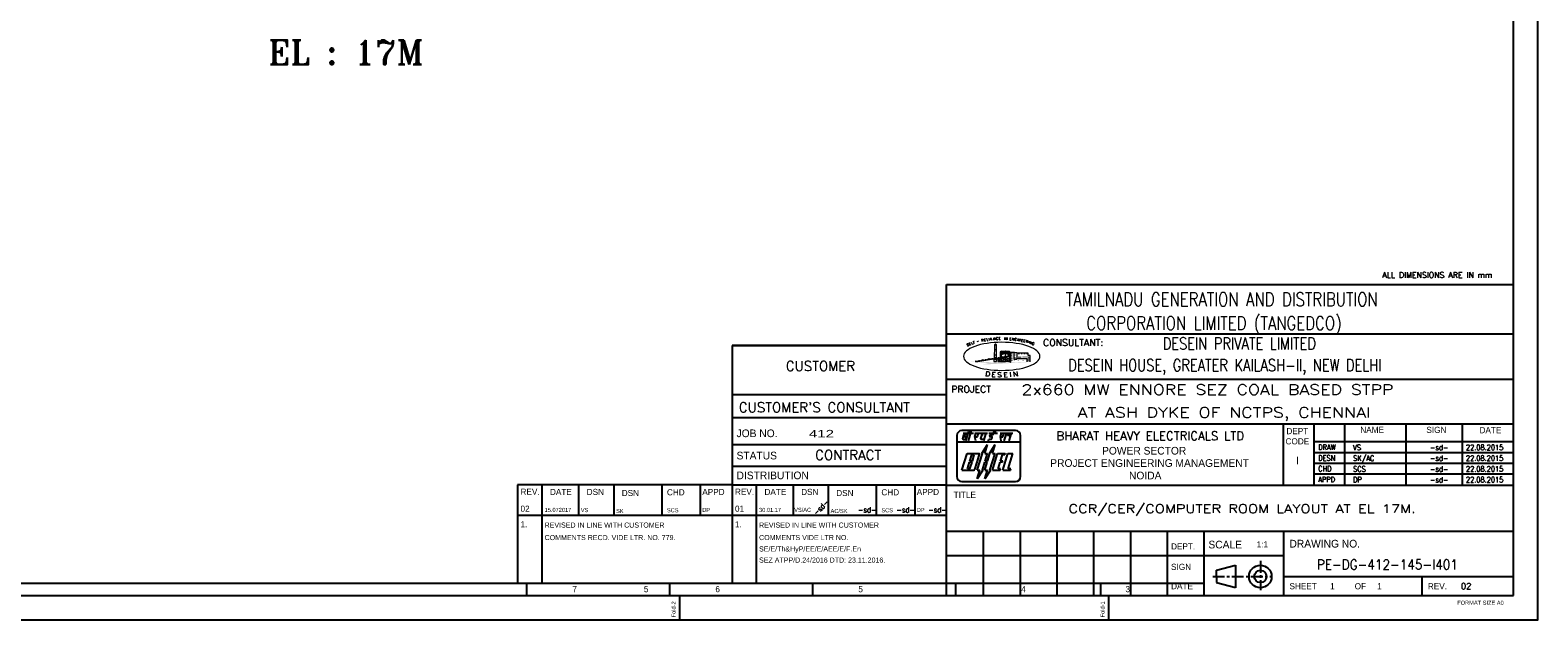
# Model space of a CAD drawing. Extents: x 361682 to 759535, y 756798 to 1113679.
# Tile 36 of 80: x 555884 to 666604, y 886011 to 929322. Entities that reach past the tile are written whole.
import ezdxf
from ezdxf.enums import TextEntityAlignment as Align

# ---------------------------------------------------------------- set-up
doc = ezdxf.new("R2010")
doc.units = 0
doc.header["$LTSCALE"] = 700
doc.header["$MEASUREMENT"] = 0
doc.linetypes.add('CENTER', pattern=[2, 1.25, -0.25, 0.25, -0.25])
doc.layers.get('0').update_dxf_attribs({"linetype": 'CONTINUOUS'})
doc.layers.add('PNL', color=6, linetype='CONTINUOUS')
doc.layers.add('PNLNOTE', color=6, linetype='CONTINUOUS')
doc.layers.add('SIZE', color=7, linetype='CONTINUOUS', lineweight=13)
doc.styles.add('COMPLEX', font='complex')
doc.styles.add('ROMANC', font='romanc')
doc.styles.add('ROMAND', font='romand.shx')
doc.styles.add('ROMANS', font='romans.shx')
doc.styles.add('ROMANT', font='ROMANT')
doc.styles.add('S1', font='SIMPLEX.SHX', dxfattribs={"height": 200})
doc.styles.add('S13', font='simplex', dxfattribs={"height": 1.3})

# ---------------------------------------------------------------- blocks, each defined once
blk = doc.blocks.new('EMBL1', base_point=(70.6, 50.1))
for p, q in [((70.4, 122), (70.4, 58)), ((162.4, 130), (78.4, 130)), ((79.6, 117.1), (81.6, 123.5)), ((80.4, 126), (96.4, 126)), ((85.3, 116), (81.9, 123.9)), ((82.4, 124), (87.8, 124)), ((84.7, 114), (89.2, 128.7)), ((88.7, 114), (93.1, 128.2)), ((90, 129.2), (92.3, 129.2)), ((98.4, 126), (118.4, 126)), ((100, 114), (98.7, 120.3)), ((98.8, 120.7), (100.4, 126)), ((100.4, 120), (102, 120)), ((102.7, 120.6), (104.4, 126)), ((107.8, 117.5), (110.1, 124)), ((108.8, 124), (111.6, 124)), ((112.7, 114), (116.4, 126)), ((120.4, 126), (134, 126)), ((121.9, 121.3), (122.7, 123.5)), ((125.2, 120.2), (122.7, 120.2)), ((123.5, 124), (127.2, 124)), ((125.2, 117), (126, 119.2)), ((127.9, 124.6), (129.2, 128.7)), ((130, 129.2), (132.3, 129.2)), ((138.4, 126), (158.4, 126)), ((140, 114), (138.7, 120.3)), ((138.8, 120.7), (140.4, 126)), ((140.4, 120), (142, 120)), ((142.7, 120.6), (144.4, 126)), ((144.7, 114), (147.6, 123.4)), ((148.4, 124), (150.6, 124)), ((151.4, 123.4), (150.8, 120.5)), ((152.2, 124), (155.8, 124)), ((152.7, 114), (156.4, 126)), ((170.4, 58), (170.4, 122)), ((70.4, 112), (170.4, 112)), ((80.4, 116), (85.3, 116)), ((108.5, 116.5), (113.4, 116.5)), ((109.7, 94), (118.7, 108)), ((114.4, 94), (118.7, 108)), ((119.9, 114), (120.6, 116.5)), ((120.6, 116.5), (124.4, 116.5)), ((121.7, 94), (130.7, 108)), ((126.4, 94), (130.7, 108)), ((78.4, 68), (86.4, 94)), ((86.4, 94), (105.3, 94)), ((87, 70.1), (90.2, 80.3)), ((94.2, 80.3), (90.2, 80.3)), ((90.7, 81.9), (93.8, 92.1)), ((94.7, 81.9), (90.7, 81.9)), ((91, 70.1), (94.2, 80.3)), ((97.8, 92.1), (93.8, 92.1)), ((94.7, 81.9), (97.8, 92.1)), ((98.6, 68.6), (102.1, 80.1)), ((101.3, 81.1), (101.8, 81.1)), ((102.4, 68), (110.4, 94)), ((102.6, 81.7), (106.1, 93)), ((109.7, 94), (110.4, 94)), ((110.4, 68), (114.2, 80.3)), ((118.2, 80.3), (114.2, 80.3)), ((114.4, 94), (118.4, 94)), ((114.4, 68), (118.2, 80.3)), ((114.7, 81.9), (118.4, 94)), ((118.7, 81.9), (114.7, 81.9)), ((118.7, 81.9), (122.4, 94)), ((121.7, 94), (122.4, 94)), ((122.4, 68), (130.4, 94)), ((126.4, 94), (130.4, 94)), ((126.4, 68), (134.4, 94)), ((134.4, 94), (146.4, 94)), ((135, 70.1), (138.2, 80.3)), ((142.2, 80.3), (138.2, 80.3)), ((138.7, 81.9), (141.8, 92.1)), ((142.7, 81.9), (138.7, 81.9)), ((145.8, 92.1), (141.8, 92.1)), ((142.2, 80.3), (142.7, 81.9)), ((142.4, 68), (150.4, 94)), ((146.4, 94), (145.8, 92.1)), ((150.4, 94), (158.4, 94)), ((151, 70), (158.4, 94)), ((78.4, 68), (97.8, 68)), ((78.4, 50), (162.4, 50)), ((91, 70.1), (87, 70.1)), ((111.2, 68), (102.1, 54)), ((102.1, 54), (106.4, 68)), ((102.4, 68), (106.4, 68)), ((110.4, 68), (111.2, 68)), ((114.1, 54), (118.4, 68)), ((123.2, 68), (114.1, 54)), ((114.4, 68), (118.4, 68)), ((122.4, 68), (123.2, 68)), ((126.4, 68), (138.4, 68)), ((139, 70.1), (135, 70.1)), ((138.4, 68), (139, 70.1)), ((142.4, 68), (154.4, 68)), ((155, 70), (151, 70)), ((154.4, 68), (155, 70))]:
    blk.add_line(p, q)
for centre, radius, start, end in [((78.4, 122), 8, 90, 180), ((82.4, 123.2), 0.8, 90, 162.8973), ((90, 128.4), 0.8, 90, 162.8973), ((92.3, 128.4), 0.8, 342.8973, 90), ((99.5, 120.5), 0.8, 162.8973, 191.3099), ((102, 120.8), 0.8, 270, 342.8973), ((122.7, 121), 0.8, 159.9675, 270), ((123.5, 123.2), 0.8, 90, 159.9675), ((125.2, 119.4), 0.8, 339.9675, 90), ((127.2, 124.8), 0.8, 270, 342.8973), ((130, 128.4), 0.8, 90, 162.8973), ((139.5, 120.5), 0.8, 162.8973, 191.3099), ((142, 120.8), 0.8, 270, 342.8973), ((148.4, 123.2), 0.8, 90, 162.8973), ((150.6, 123.2), 0.8, 347.2836, 90), ((152.2, 123.2), 0.8, 90, 167.2836), ((162.4, 122), 8, 0, 90), ((80.4, 116.8), 0.8, 162.8973, 270), ((108.5, 117.3), 0.8, 162.8973, 270), ((124.4, 117.3), 0.8, 270, 339.9675), ((101.3, 80.3), 0.8, 342.8973, 90), ((101.8, 81.9), 0.8, 270, 342.8973), ((101.8, 81.9), 0.8, 270, 342.8973), ((105.3, 93.2), 0.8, 342.8973, 90), ((78.4, 58), 8, 180, 270), ((97.8, 68.8), 0.8, 270, 342.8973), ((162.4, 58), 8, 270, 0)]:
    blk.add_arc(centre, radius, start, end)
blk = doc.blocks.new('BORDER')
for p, q in [((1, 0), (1, 1)), ((0, 0), (1, 0))]:
    blk.add_line(p, q)
blk = doc.blocks.new('ELL2', base_point=(1004, 78.35))
for points in [[(1004, 93.65, 0, 0.6, 0.414214), (996.35, 86, 0.6, 0.6, 1)], [(1004, 93.65, 0, 0.6, -0.414214), (1011.65, 86, 0.6, 0.6, -1)], [(1004, 78.35, 0, 0.6, -0.414214), (996.35, 86, 0.6, 0.6, -1)], [(1004, 78.35, 0, 0.6, 0.414214), (1011.65, 86, 0.6, 0.6, 1)]]:
    blk.add_lwpolyline(points, format="xyseb")
blk = doc.blocks.new('A$C59333EA7')
at = {"layer": 'SIZE', "color": 1}
for p, q in [((1759, 959), (1790, 1750)), ((1790, 1750), (1810, 1809)), ((1790, 1750), (1851, 1750)), ((1810, 1809), (1831, 1809)), ((1831, 1809), (1851, 1750)), ((1851, 1750), (1861, 959)), ((755, 828), (2672, 1150)), ((758, 894), (930, 859)), ((758, 830), (758, 894)), ((930, 859), (926, 929)), ((934, 865), (1114, 947)), ((1110, 952), (1290, 917)), ((1110, 888), (1110, 952)), ((1290, 917), (1482, 1005)), ((1290, 917), (1290, 976)), ((1478, 952), (1478, 1005)), ((1478, 1005), (1653, 987)), ((1653, 982), (1821, 1063)), ((1653, 987), (1653, 1028)), ((1739, 959), (1739, 857)), ((1883, 959), (1739, 959)), ((1739, 857), (1883, 857)), ((1769, 1208), (1858, 1208)), ((1779, 1501), (1854, 1501)), ((1821, 1063), (2009, 1040)), ((1821, 1011), (1821, 1063)), ((1883, 857), (1883, 959)), ((1944, 1033), (2026, 1047)), ((1944, 959), (1944, 1033)), ((2139, 959), (1944, 959)), ((1944, 959), (1944, 857)), ((1944, 959), (1985, 901)), ((1944, 857), (2139, 857)), ((1985, 901), (2047, 959)), ((2009, 1034), (2189, 1122)), ((2009, 1040), (2009, 1087)), ((2026, 1047), (2037, 1003)), ((2037, 1003), (2139, 959)), ((2047, 1003), (2088, 1018)), ((2047, 959), (2088, 901)), ((2047, 959), (2047, 857)), ((2139, 1414), (2077, 1370)), ((2077, 1370), (2077, 1106)), ((2139, 1311), (2077, 1252)), ((2088, 1018), (2077, 989)), ((2108, 1003), (2088, 1033)), ((2088, 901), (2139, 959)), ((2139, 1003), (2108, 1003)), ((2129, 857), (2364, 1003)), ((2364, 1311), (2139, 1414)), ((2364, 1414), (2139, 1311)), ((2139, 1414), (2559, 1414)), ((2139, 989), (2139, 1414)), ((2364, 1311), (2139, 1208)), ((2139, 1311), (2364, 1311)), ((2139, 1003), (2364, 1106)), ((2139, 1003), (2559, 1003)), ((2139, 959), (2139, 1003)), ((2139, 857), (2139, 959)), ((2139, 857), (2364, 857)), ((2185, 1116), (2356, 1098)), ((2185, 1069), (2185, 1116)), ((2354, 1414), (2559, 1414)), ((2559, 1311), (2354, 1414)), ((2356, 1104), (2520, 1168)), ((2356, 1098), (2356, 1145)), ((2364, 857), (2364, 1414)), ((2559, 1414), (2364, 1326)), ((2364, 1311), (2559, 1208)), ((2364, 1311), (2559, 1311)), ((2364, 1106), (2559, 1003)), ((2364, 1003), (2559, 857)), ((2559, 857), (2364, 857)), ((2516, 1174), (2671, 1151)), ((2516, 1128), (2516, 1174)), ((2559, 1414), (2559, 857)), ((2559, 857), (2662, 813)), ((2651, 1355), (2590, 1311)), ((2590, 1311), (2590, 842)), ((2651, 1355), (2815, 1355)), ((2662, 828), (2651, 1340)), ((2671, 1151), (2667, 1209)), ((2815, 1355), (2815, 974)), ((2815, 974), (2979, 974)), ((2816, 1355), (2857, 1355)), ((2857, 1355), (2857, 1334)), ((2857, 1334), (2989, 1334)), ((2969, 1018), (3533, 1018)), ((2979, 974), (2969, 1018)), ((2989, 1334), (2989, 1311)), ((3594, 1311), (2990, 1311)), ((3533, 1018), (3533, 828)), ((3594, 1179), (3594, 1311)), ((3707, 1179), (3594, 1179)), ((3707, 828), (3707, 1179))]:
    blk.add_line(p, q, dxfattribs=at)
for points in [[(479, 828), (1596, 828), (1442, 769)], [(509, 857), (509, 842), (2662, 1194), (2662, 1208)], [(1135, 681), (1524, 784), (3779, 828)]]:
    blk.add_solid(points, dxfattribs=at)
for points in [[(2680, 1290), (2680, 1263), (2760, 1290), (2760, 1263)], [(2680, 1226), (2680, 1199), (2760, 1226), (2760, 1199)], [(2680, 1162), (2680, 1135), (2760, 1162), (2760, 1135)], [(2680, 1098), (2680, 1071), (2760, 1098), (2760, 1071)], [(2680, 1034), (2680, 1007), (2760, 1034), (2760, 1007)], [(2680, 970), (2680, 943), (2760, 970), (2760, 943)], [(2680, 906), (2680, 879), (2760, 906), (2760, 879)], [(2809, 914), (2809, 887), (2889, 914), (2889, 887)], [(2832, 1315), (2832, 1288), (2912, 1315), (2912, 1288)], [(2832, 1246), (2832, 1220), (2912, 1246), (2912, 1220)], [(2832, 1170), (2832, 1143), (2912, 1170), (2912, 1143)], [(2832, 1091), (2832, 1064), (2912, 1091), (2912, 1064)], [(2832, 1017), (2832, 990), (2912, 1017), (2912, 990)], [(3019, 1278), (2962, 1278), (3019, 1040), (2962, 1040)], [(3023, 914), (3023, 887), (3103, 914), (3103, 887)], [(3038, 1153), (3038, 1127), (3228, 1153), (3228, 1127)], [(3038, 1089), (3038, 1062), (3228, 1089), (3228, 1062)], [(3051, 1283), (3051, 1256), (3131, 1283), (3131, 1256)], [(3051, 1221), (3051, 1195), (3131, 1221), (3131, 1195)], [(3201, 1283), (3201, 1256), (3281, 1283), (3281, 1256)], [(3201, 1221), (3201, 1195), (3281, 1221), (3281, 1195)], [(3287, 1151), (3287, 1124), (3601, 1151), (3601, 1124)], [(3287, 1094), (3287, 1068), (3601, 1094), (3601, 1068)], [(3288, 917), (3288, 890), (3369, 917), (3369, 890)], [(3361, 1283), (3361, 1256), (3442, 1283), (3442, 1256)], [(3361, 1221), (3361, 1195), (3442, 1221), (3442, 1195)], [(3496, 1283), (3496, 1256), (3577, 1283), (3577, 1256)], [(3496, 1221), (3496, 1195), (3577, 1221), (3577, 1195)], [(3554, 1027), (3554, 985), (3688, 1027), (3688, 985)], [(3556, 959), (3556, 918), (3690, 959), (3690, 918)], [(3556, 894), (3556, 853), (3690, 894), (3690, 853)], [(3591, 1171), (3591, 1144), (3672, 1171), (3672, 1144)], [(3591, 1115), (3591, 1089), (3672, 1115), (3672, 1089)], [(3591, 1071), (3591, 1045), (3672, 1071), (3672, 1045)]]:
    blk.add_trace(points, dxfattribs=at)
at = {"layer": 'SIZE', "color": 1, "xscale": 271.4299999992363, "yscale": 100, "zscale": 271.4299999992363}
blk.add_blockref('ELL2', (2158, 366), dxfattribs=at)
at = {"layer": 'SIZE', "color": 1, "style": 'S13'}
for s, rotation, p in [('S', 26.53183, (291, 1670)), ('E', 25.60966, (413, 1730)), ('L', 23.22485, (535, 1778)), ('F', 21.23291, (632, 1816)), ('-', 17.21806, (814, 1879)), ('R', 13.08387, (1063, 1930)), ('E', 9.78206, (1205, 1956)), ('L', 8.39985, (1338, 1979)), ('I', 6.45085, (1459, 1990)), ('A', 4.27244, (1528, 2003)), ('N', 4.27244, (1696, 2014)), ('C', 2.38377, (1850, 2026)), ('E', 2.55781, (1995, 2034)), ('I', 358.30184, (2292, 2034)), ('N', 356.27238, (2352, 2034)), ('E', 355.15853, (2572, 2018)), ('N', 355.54575, (2706, 2006)), ('G', 353.22004, (2849, 1995)), ('I', 350.51982, (3000, 1972)), ('N', 351.9995, (3055, 1963)), ('E', 347.47711, (3196, 1944)), ('E', 345.09203, (3318, 1919)), ('R', 344.27631, (3451, 1888)), ('I', 340.22655, (3596, 1848)), ('N', 338.05967, (3654, 1823)), ('G', 334.33874, (3787, 1781))]:
    blk.add_text(s, height=130, rotation=rotation, dxfattribs=at).set_placement(p)
at = {"layer": 'SIZE', "color": 1, "style": 'ROMAND', "width": 1.2}
for s, rotation, p in [('D', 354, (1249, 61)), ('E', 356, (1582, 26)), ('E', 3, (2257, -3)), ('I', 5, (2585, 15)), ('N', 7, (2780, 29))]:
    blk.add_text(s, height=252, rotation=rotation, dxfattribs=at).set_placement(p)
blk.add_text('S', height=252, dxfattribs=at).set_placement((1909, 0))

msp = doc.modelspace()

# ---------------------------------------------------------------- linework, layer by layer
for p, q in [((664804, 887810.9), (664804, 1010360.9)), ((490054, 888710.9), (642079, 888710.9)), ((490054, 887810.9), (664804, 887810.9)), ((635104, 886010.9), (635104, 887810.9))]:
    msp.add_line(p, q)
at = {"color": 7}
msp.add_line((603604, 886010.9), (603604, 887810.9), dxfattribs=at)
msp.add_lwpolyline([(666604, 1012160.9), (488254, 1012160.9), (488254, 886010.9), (666604, 886010.9)], close=True)
at = {"layer": 'PNLNOTE', "color": 7}
for p, q in [((623179, 910643.1), (664804, 910643.1)), ((623179, 904910.9), (623179, 910643.1)), ((636104.1, 910643.1), (664804, 910643.1)), ((623179, 907020.3), (664804, 907020.3)), ((607429, 906167.2), (607429, 888710.9)), ((623179, 906167.2), (607429, 906167.2)), ((607429, 906167.2), (623179, 906167.2)), ((623179, 887810.9), (623179, 904910.9)), ((623179, 903681.2), (664804, 903681.2)), ((623179, 902544.4), (607429, 902544.4)), ((623179, 900849.8), (607429, 900849.8)), ((623179, 900410.9), (664804, 900410.9)), ((647933.8, 895915.1), (647933.8, 900410.9)), ((650183.8, 895915.1), (650183.8, 900410.9)), ((652433.8, 895915.1), (652433.8, 900410.9)), ((656933.8, 895915.1), (656933.8, 900410.9)), ((661074.6, 895915.1), (661074.6, 900410.9)), ((664804, 899074.3), (650183.8, 899074.3)), ((623179, 898860), (607429, 898860)), ((664804, 898284.5), (650183.8, 898284.5)), ((623179, 897285), (607429, 897285)), ((664804, 897494.7), (650183.8, 897494.7)), ((591679, 895935), (591679, 888710.9)), ((607429, 895935), (591679, 895935)), ((593458.4, 895935), (593458.4, 888710.9)), ((596163, 895935), (596163, 893685)), ((598737, 895935), (598737, 893685)), ((602269, 895907), (602269, 893657)), ((605091, 895935), (605091, 893685)), ((607429, 895935), (623179, 895935)), ((609208.4, 895935), (609208.4, 888710.9)), ((611913, 895935), (611913, 893685)), ((614487, 895935), (614487, 893685)), ((618019, 895935), (618019, 893685)), ((620841, 895935), (620841, 893685)), ((623179, 895910.9), (664804, 895910.9)), ((664804, 896704.9), (650183.8, 896704.9)), ((607429, 893685), (591679, 893685)), ((623179, 893685), (607429, 893685)), ((623179, 892535.9), (664804, 892535.9)), ((625879, 892535.9), (625879, 887810.9)), ((628579, 892535.9), (628579, 887810.9)), ((631279, 892535.9), (631279, 887810.9)), ((633979, 892535.9), (633979, 887810.9)), ((636679, 892535.9), (636679, 887810.9)), ((639379, 892535.9), (639379, 887882.7)), ((642079, 892535.9), (642079, 887810.9)), ((647929, 892535.9), (647929, 887810.9)), ((623179, 890735.9), (647929, 890735.9)), ((643000.4, 889652.4), (644391.4, 890025.1)), ((643000.4, 889202.4), (643000.4, 889652.4)), ((643000.4, 889202.4), (643000.4, 888752.4)), ((644391.4, 890025.1), (644391.4, 888369.1)), ((664804, 889160.9), (647929, 889160.9)), ((658073.7, 889160.9), (658073.7, 887816.9)), ((592354, 887810.9), (592354, 888710.9)), ((602854, 887810.9), (602854, 888710.9)), ((613354, 887810.9), (613354, 888710.9)), ((623854, 887810.9), (623854, 888710.9)), ((634504, 887810.9), (634504, 888710.9)), ((643000.4, 888752.4), (644391.4, 888379.7))]:
    msp.add_line(p, q, dxfattribs=at)
at = {"layer": 'PNLNOTE', "color": 7, "linetype": 'CENTER'}
for p, q in [((646224.5, 890333.7), (646224.5, 888188.7)), ((642724.8, 889202.4), (647112.5, 889202.4))]:
    msp.add_line(p, q, dxfattribs=at)
at = {"layer": 'PNLNOTE', "color": 7}
for radius in [828, 450]:
    msp.add_circle((646224.5, 889202.4), radius, dxfattribs=at)

# ---------------------------------------------------------------- block references
at = {"xscale": 178350, "yscale": 126150, "zscale": 178350}
msp.add_blockref('BORDER', (488254, 886010.9), dxfattribs=at)
at = {"layer": 'PNLNOTE', "color": 7}
for name, p, xscale, yscale, zscale in [('A$C59333EA7', (624316.9, 903838.4), 1.349999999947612, 1.349999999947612, 1.349999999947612), ('EMBL1', (623947.6, 896176.8), 46.79999999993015, 46.79999999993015, 46.79999999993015)]:
    msp.add_blockref(name, p, dxfattribs=dict(at, xscale=xscale, yscale=yscale, zscale=zscale))

# ---------------------------------------------------------------- texts
at = {"color": 7}
msp.add_text('Fold-2', height=300, rotation=90, dxfattribs=at).set_placement((603287.7, 886195.6))
msp.add_text('Fold-1', height=300, rotation=90).set_placement((634787.7, 886195.6))
at = {"layer": 'PNL', "lineweight": 25, "style": 'ROMANT'}
msp.add_text('EL : 17M', height=1800, dxfattribs=at).set_placement((573372.1, 926789.3))
at = {"layer": 'PNLNOTE', "color": 7}
for s, height, style, p in [('ALL DIMENSIONS ARE IN mm', 418.671, 'S1', (655185.3, 911129.8, 3240)), ('CONSULTANT:', 500, 'ROMANS', (630272.1, 906125.6)), ('CUSTOMER', 720, 'ROMANC', (611375.3, 904295.7)), ('PROJECT', 500, 'ROMANS', (623524.3, 902699.9)), ("CUSTOMER'S CONSULTANT", 720, 'ROMANC', (607925.7, 901255.7)), ('CONTRACT', 720, 'ROMANC', (613533.4, 897755.6)), ('02', 450, 'ROMAND', (660956.3, 888260.5))]:
    msp.add_text(s, height=height, dxfattribs=dict(at, style=style)).set_placement(p)
at = {"layer": 'PNLNOTE', "color": 7, "linetype": 'Continuous', "style": 'ROMANT'}
for s, height, width, p in [('TAMILNADU GENERATION AND DISTRIBUTION', 1000, 0.8, (631942.2, 909058.1)), (' CORPORATION LIMITED (TANGEDCO)', 1000, 0.8, (632893.1, 907301.2)), ('DESEIN PRIVATE LIMITED', 875, 0.8, (639058, 905864.3)), ('DESEIN HOUSE, GREATER KAILASH-II, NEW DELHI', 875, 0.8, (632112.6, 904276.8)), ('2x660 MW ENNORE SEZ COAL BASED STPP', 750, 1.25, (628683.4, 902543.2, -183)), ('AT ASH DYKE OF NCTPS, CHENNAI', 750, 1.25, (632810.5, 900864.4, 276894.3))]:
    msp.add_text(s, height=height, dxfattribs=dict(at, width=width)).set_placement(p)
at = {"layer": 'PNLNOTE', "color": 7}
for s, height, p in [('NAME', 450, (653566.6, 899738.9)), ('SIGN', 450, (658421.2, 899738.9)), ('DATE', 450, (662321.5, 899716.3)), ('JOB NO.', 562.5, (607759.9, 899429.6)), ('STATUS', 562.5, (607759.9, 897793.8)), ('DISTRIBUTION', 562.5, (607759.9, 896339.1)), ('REV.', 450, (591895.6, 895196.2)), ('DATE', 450, (594059.6, 895182.1)), ('DSN', 450, (596754.7, 895182.1)), ('DSN', 450, (599328.7, 895101.1)), ('CHD', 450, (602646.3, 895154.1)), ('APPD', 450, (605243.3, 895182.1)), ('REV.', 450, (607645.6, 895196.2)), ('DATE', 450, (609809.6, 895182.1)), ('DSN', 450, (612504.7, 895182.1)), ('DSN', 450, (615078.7, 895101.1)), ('CHD', 450, (618396.3, 895154.1)), ('APPD', 450, (620993.3, 895182.1)), ('TITLE', 450, (623702.5, 894966.8)), ('02', 450, (591895.6, 893951.2)), ('15.072017', 300, (593664.6, 893937.1)), ('VS', 300, (596323.7, 893920.1)), ('SK', 300, (598914.7, 893856.1)), ('SCS', 300, (602646.3, 893909.1)), ('DP', 300, (605243.3, 893937.1)), ('01', 450, (607645.6, 893951.2)), ('30.01.17', 300, (609414.6, 893937.1)), ('VS/AC', 300, (611992.4, 893940.4)), ('AC/SK', 300, (614664.7, 893856.1)), ('SCS', 300, (618396.3, 893909.1)), ('DP', 300, (620993.3, 893937.1)), ('1.', 450, (591895.6, 892798.2)), ('REVISED IN LINE WITH CUSTOMER', 375, (593664.6, 892784.1)), ('1.', 450, (607645.6, 892798.2)), ('REVISED IN LINE WITH CUSTOMER', 375, (609414.6, 892784.1)), ('COMMENTS RECD. VIDE LTR. NO. 779.', 375, (593664.6, 891868.1)), ('SE/E/Th&HyP/EE/E/AEE/E/F.En ', 375, (609414.6, 891031.1)), ('COMMENTS VIDE LTR NO. ', 375, (609414.6, 891868.1)), ('DEPT.', 450, (639669.8, 891178.4)), ('SCALE', 562.5, (642412.1, 891257.6)), ('1:1', 450, (645956.5, 891329.6)), ('DRAWING NO.', 562.5, (648361.9, 891326.1)), ('DRAWING NO.', 562.5, (648364.6, 891320.9)), ('SEZ ATPP/D.24/2016 DTD: 23.11.2016.', 375, (609414.6, 890213.1)), ('SIGN', 450, (639669.8, 889678.4)), ('7', 450, (595704.3, 888041.2)), ('5', 450, (600954.3, 888041.2)), ('6', 450, (606204.3, 888041.2)), ('5', 450, (616704.3, 888041.2)), ('4', 450, (628669.2, 888041.2)), ('3', 450, (636319.2, 888041.2)), ('DATE', 450, (639669.8, 888259.6)), ('SHEET', 450, (648364.6, 888256.1)), ('1', 450, (651345.1, 888260.5)), ('OF', 450, (653155, 888256.1)), ('1', 450, (654807.4, 888260.5)), ('REV.', 450, (658528.1, 888256.1)), ('FORMAT SIZE A0', 300, (660691, 887115.9))]:
    msp.add_text(s, height=height, dxfattribs=at).set_placement(p)
at = {"layer": 'PNLNOTE', "color": 7, "linetype": 'Continuous', "width": 1.408451}
msp.add_text('412', height=557.5, dxfattribs=at).set_placement((613077.9, 899403.9), (614910.1, 899403.9), align=Align.FIT)
at = {"layer": 'PNLNOTE', "color": 7, "style": 'COMPLEX'}
msp.add_text('BHARAT HEAVY ELECTRICALS LTD', height=630, dxfattribs=at).set_placement((638139.2, 899213), align=Align.CENTER)
at = {"layer": 'PNLNOTE', "color": 7}
for s, height, p in [('CODE', 450, (648943.6, 898898.4)), ('DEPT', 450, (648943.6, 899648.4)), ('POWER SECTOR', 562.5, (637694, 898150.7)), ('I', 562.5, (648943.6, 897440.5)), ('PROJECT ENGINEERING MANAGEMENT', 562.5, (638090.3, 897248.3)), ('NOIDA', 562.5, (637771.7, 896329.6))]:
    msp.add_text(s, height=height, dxfattribs=at).set_placement(p, align=Align.CENTER)
at = {"layer": 'PNLNOTE', "color": 7, "style": 'ROMANS', "width": 0.8}
for s, p in [('DRAW', (650472.2, 898490.8)), ('DESN', (650472.2, 897701)), ('VS', (653036.4, 898472.9)), ('SK/AC', (653036.4, 897683.1)), ('-sd-', (658686.4, 898472.9)), ('-sd-', (658686.4, 897683.1)), ('22.08.2015', (661324.9, 898474.9)), ('22.08.2015', (661324.9, 897685.1)), ('CHD', (650472.2, 896911.2)), ('SCS', (653036.4, 896893.3)), ('-sd-', (658686.4, 896893.3)), ('22.08.2015', (661324.9, 896895.3)), ('APPD', (650472.2, 896121.4)), ('DP', (653036.4, 896103.5)), ('-sd-', (658686.4, 896099.3)), ('22.08.2015', (661324.9, 896105.5)), ('-sd-', (616683.3, 893894.2)), ('-sd-', (619505.3, 893894.2)), ('-sd-', (621843.3, 893894.2))]:
    msp.add_text(s, height=400, dxfattribs=at).set_placement(p)
msp.add_text('-sd-', height=400, rotation=45, dxfattribs=at).set_placement((613625.6, 893650.6))
at = {"layer": 'PNLNOTE', "color": 7, "style": 'ROMANC', "width": 1.265001}
msp.add_text('CCR/CER/COMPUTER ROOM LAYOUT AT EL 17M.', height=618.75, dxfattribs=at).set_placement((644882.9, 893867), align=Align.CENTER)
at = {"layer": 'PNLNOTE', "color": 7, "style": 'ROMANC', "width": 0.818089}
msp.add_text('PE-DG-412-145-I401', height=720, dxfattribs=at).set_placement((650380.5, 889714.3), (660730.5, 889714.3), align=Align.FIT)

doc.saveas('drawing.dxf')
